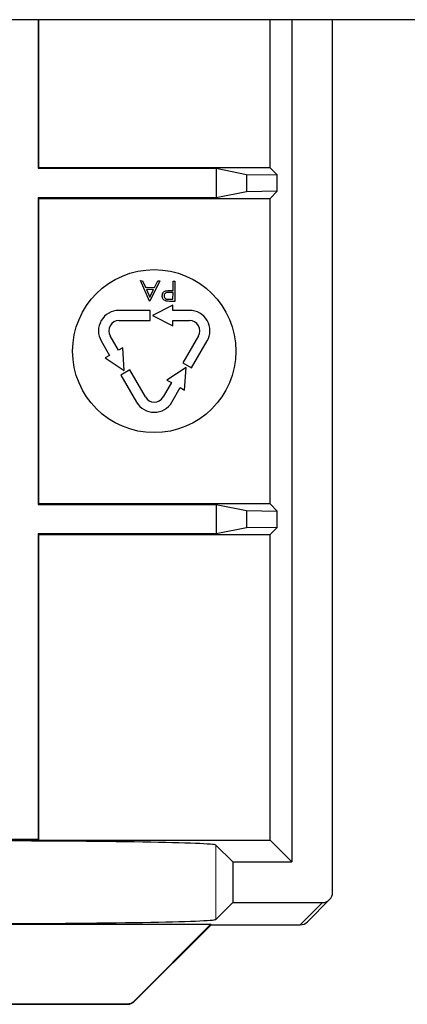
# Paper-space layout 'Blatt3' of a CAD drawing. Header units: millimetres. Extents: x 5 to 418, y 2 to 292.
# Tile 59 of 74: x 349.26 to 352.42, y 93.79 to 101.84. Entities that reach past the tile are written whole.
import ezdxf

# ---------------------------------------------------------------- set-up
doc = ezdxf.new("R2010")
doc.units = ezdxf.units.MM

psp = doc.layouts.new('Blatt3')

# ---------------------------------------------------------------- linework, layer by layer
at = {"color": 7, "linetype": 'Continuous', "lineweight": 25}
for p, q in [((375.4117, 101.8392), (318.5784, 101.8392)), ((349.4074, 101.8392), (349.4074, 100.6236)), ((349.4117, 100.628), (349.4117, 101.8392)), ((351.3009, 100.628), (351.3009, 101.8392)), ((351.4783, 101.8392), (351.4783, 94.9506)), ((351.8117, 94.7006), (351.8117, 101.8392)), ((349.4074, 100.6236), (349.4117, 100.628)), ((349.4074, 100.6236), (350.8612, 100.6236)), ((351.3009, 100.628), (349.4117, 100.628)), ((350.8612, 100.6236), (351.1091, 100.5742)), ((350.8612, 100.6236), (350.8612, 100.3824)), ((351.3009, 100.628), (351.3591, 100.5698)), ((351.1091, 100.5742), (351.3591, 100.5698)), ((351.1091, 100.5742), (351.1091, 100.4318)), ((351.3591, 100.4362), (351.3591, 100.5698)), ((351.3591, 100.4362), (351.1091, 100.4318)), ((351.3591, 100.4362), (351.3009, 100.378)), ((349.4074, 100.3824), (349.4117, 100.378)), ((350.8612, 100.3824), (349.4074, 100.3824)), ((349.4074, 100.3824), (349.4074, 97.8736)), ((349.4117, 100.378), (351.3009, 100.378)), ((349.4117, 97.878), (349.4117, 100.378)), ((351.1091, 100.4318), (350.8612, 100.3824)), ((351.3009, 97.878), (351.3009, 100.378)), ((350.3167, 99.5371), (350.2418, 99.7047)), ((350.2418, 99.7047), (350.2581, 99.7045)), ((350.2581, 99.7045), (350.2821, 99.6508)), ((350.2821, 99.6508), (350.3576, 99.6499)), ((350.3493, 99.6329), (350.2898, 99.6336)), ((350.2898, 99.6336), (350.3184, 99.5696)), ((350.3184, 99.5696), (350.3493, 99.6329)), ((350.4, 99.7028), (350.3189, 99.5371)), ((350.3576, 99.6499), (350.3836, 99.703)), ((350.3836, 99.703), (350.4, 99.7028)), ((350.508, 99.6245), (350.5089, 99.7014)), ((350.5089, 99.7014), (350.5239, 99.7013)), ((350.5239, 99.7013), (350.5218, 99.5346)), ((350.4766, 99.5522), (350.5071, 99.5519)), ((350.5078, 99.6074), (350.4786, 99.6081)), ((350.4961, 99.6247), (350.508, 99.6245)), ((350.5071, 99.5519), (350.5078, 99.6074)), ((350.3189, 99.5371), (350.3167, 99.5371)), ((350.5063, 99.503), (350.3397, 99.4197)), ((350.5218, 99.5346), (350.4892, 99.535)), ((350.5063, 99.4613), (350.5063, 99.503)), ((350.3208, 99.4613), (350.0654, 99.4613)), ((350.3208, 99.378), (350.3208, 99.4613)), ((350.3397, 99.4197), (350.5063, 99.3363)), ((350.6428, 99.4613), (350.5063, 99.4613)), ((350.0654, 99.378), (350.3208, 99.378)), ((350.5063, 99.378), (350.6428, 99.378)), ((350.5063, 99.3363), (350.5063, 99.378)), ((350.0615, 99.1348), (349.9933, 99.253)), ((350.715, 99.253), (350.5873, 99.0319)), ((349.9211, 99.2113), (349.9893, 99.0932)), ((350.0976, 99.1557), (350.0615, 99.1348)), ((350.1087, 98.9697), (350.0976, 99.1557)), ((350.6595, 98.9902), (350.7871, 99.2113)), ((349.9893, 99.0932), (349.9532, 99.0723)), ((349.9532, 99.0723), (350.1087, 98.9697)), ((350.6139, 98.9947), (350.4584, 98.892)), ((350.5873, 99.0319), (350.6595, 98.9902)), ((350.6028, 98.8087), (350.6139, 98.9947)), ((350.1543, 98.9741), (350.0821, 98.9325)), ((350.0821, 98.9325), (350.2098, 98.7113)), ((350.2819, 98.753), (350.1543, 98.9741)), ((350.4945, 98.8712), (350.4263, 98.753)), ((350.4584, 98.892), (350.4945, 98.8712)), ((350.4985, 98.7113), (350.5667, 98.8295)), ((350.5667, 98.8295), (350.6028, 98.8087)), ((349.4074, 97.8736), (349.4117, 97.878)), ((349.4074, 97.8736), (350.8612, 97.8736)), ((351.3009, 97.878), (349.4117, 97.878)), ((350.8612, 97.8736), (351.1091, 97.8242)), ((350.8612, 97.8736), (350.8612, 97.6324)), ((351.3009, 97.878), (351.3591, 97.8198)), ((351.1091, 97.8242), (351.3591, 97.8198)), ((351.1091, 97.8242), (351.1091, 97.6818)), ((351.3591, 97.6862), (351.3591, 97.8198)), ((349.4074, 97.6324), (349.4117, 97.628)), ((350.8612, 97.6324), (349.4074, 97.6324)), ((349.4074, 97.6324), (349.4074, 95.1324)), ((349.4117, 97.628), (351.3009, 97.628)), ((349.4117, 95.128), (349.4117, 97.628)), ((351.1091, 97.6818), (350.8612, 97.6324)), ((351.3591, 97.6862), (351.1091, 97.6818)), ((351.3591, 97.6862), (351.3009, 97.628)), ((351.3009, 95.128), (351.3009, 97.628)), ((349.1617, 95.128), (349.4117, 95.128)), ((349.4074, 95.1324), (349.1661, 95.1324)), ((349.4074, 95.1324), (349.4117, 95.128)), ((349.4117, 95.128), (351.3009, 95.128)), ((351.4783, 94.9506), (351.3009, 95.128)), ((350.8577, 95.0879), (350.9951, 94.9506)), ((350.9951, 94.9506), (351.4783, 94.9506)), ((350.9951, 94.9506), (350.9951, 94.6172)), ((351.6055, 94.4598), (351.7873, 94.6416)), ((350.8577, 94.4799), (350.9951, 94.6172)), ((350.9951, 94.6172), (351.7283, 94.6172)), ((344.5058, 94.4398), (350.8176, 94.4398)), ((350.1919, 93.8141), (350.8176, 94.4398)), ((350.1937, 93.8098), (350.8194, 94.4354)), ((350.8194, 94.4354), (350.8176, 94.4398)), ((350.8194, 94.4354), (351.5465, 94.4354)), ((345.1886, 93.7854), (350.1348, 93.7854)), ((345.1904, 93.7897), (350.133, 93.7897))]:
    psp.add_line(p, q, dxfattribs=at)
at = {"color": 7, "linetype": 'Continuous', "lineweight": 18}
for p, q in [((350.8577, 95.0879), (350.8577, 94.4799)), ((351.5465, 94.4354), (351.7283, 94.6172)), ((350.1348, 93.7854), (350.133, 93.7897)), ((350.1919, 93.8141), (350.1937, 93.8098))]:
    psp.add_line(p, q, dxfattribs=at)
at = {"color": 7, "linetype": 'Continuous', "lineweight": 25}
psp.add_circle((350.3541, 99.128), 0.6667, dxfattribs=at)
for centre, radius, start, end in [((350.0654, 99.2947), 0.1667, 90, 210), ((350.6428, 99.2947), 0.1667, 330, 90), ((350.0654, 99.2947), 0.0833, 90, 210), ((350.6428, 99.2947), 0.0833, 330, 90), ((350.3541, 98.7947), 0.0833, 210, 330), ((350.3541, 98.7947), 0.1667, 210, 330), ((351.5465, 94.5187), 0.0833, 270, 315), ((350.1348, 93.8687), 0.0833, 270, 315)]:
    psp.add_arc(centre, radius, start, end, dxfattribs=at)
at = {"color": 7, "linetype": 'Continuous', "lineweight": 18}
for centre, start, end in [((351.5466, 94.5187), 269.98044, 314.99849), ((350.1348, 93.8687), 270.00748, 314.99252)]:
    psp.add_arc(centre, 0.0833, start, end, dxfattribs=at)
at = {"color": 7, "linetype": 'Continuous', "lineweight": 25}
for centre, major_axis, ratio, start_param, end_param in [((348.858, 95.0873), (2, 0), 0.017455, 0.017453, 1.570796), ((351.7284, 94.7006), (-0.0589, -0.0589), 0.999695, 0.785246, 2.356347), ((348.858, 94.4805), (2, 0), 0.017455, 4.712389, 6.265732), ((350.133, 93.873), (0.0319, -0.077), 0.999822, 5.890549, 6.675821)]:
    psp.add_ellipse(centre, major_axis=major_axis, ratio=ratio, start_param=start_param, end_param=end_param, dxfattribs=at)
for points, knots in [([(350.4198, 99.5806), (350.4203, 99.586), (350.4212, 99.597), (350.4297, 99.6103), (350.4412, 99.6188), (350.4495, 99.6212), (350.4536, 99.6224)], [0, 0, 0, 0, 0.280099, 0.559324, 0.779458, 1, 1, 1, 1]), ([(350.4512, 99.538), (350.4462, 99.5399), (350.4361, 99.5436), (350.4258, 99.555), (350.4204, 99.5679), (350.42, 99.5763), (350.4198, 99.5806)], [0, 0, 0, 0, 0.279705, 0.559381, 0.779509, 1, 1, 1, 1]), ([(350.4786, 99.6081), (350.4684, 99.6083), (350.4557, 99.6085), (350.4433, 99.6003), (350.4368, 99.5927), (350.4356, 99.5854), (350.4348, 99.5804)], [0, 0, 0, 0, 0.4997206, 0.6253498, 0.7510825, 1, 1, 1, 1]), ([(350.4348, 99.5804), (350.4355, 99.5756), (350.4365, 99.5684), (350.4426, 99.5608), (350.4542, 99.5523), (350.4667, 99.5523), (350.4766, 99.5522)], [0, 0, 0, 0, 0.248969, 0.374729, 0.500383, 1, 1, 1, 1]), ([(350.4536, 99.6224), (350.4615, 99.6233), (350.4756, 99.6249), (350.4898, 99.6247), (350.4961, 99.6247)], [0, 0, 0, 0, 0.559694, 1, 1, 1, 1]), ([(350.4892, 99.535), (350.482, 99.5351), (350.4693, 99.5352), (350.4568, 99.5371), (350.4512, 99.538)], [0, 0, 0, 0, 0.5603137, 1, 1, 1, 1])]:
    psp.add_open_spline(points, degree=3, knots=knots, dxfattribs=at)

doc.saveas('drawing.dxf')
